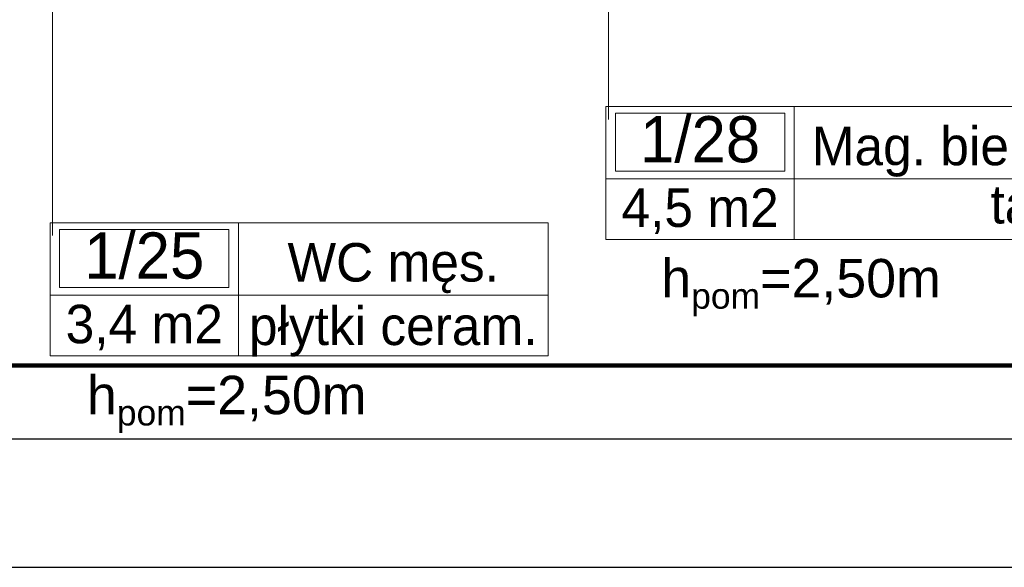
# Model space of a CAD drawing. Header units: millimetres. Extents: x -50073 to 84772, y -78870 to -35317.
# Tile 20 of 125: x 11655 to 15495, y -78836 to -76702. Entities that reach past the tile are written whole.
import ezdxf
from ezdxf.enums import TextEntityAlignment as Align

# ---------------------------------------------------------------- set-up
doc = ezdxf.new("R2010")
doc.units = ezdxf.units.MM
doc.header["$MEASUREMENT"] = 0
for name, color, linetype, lineweight in [('0_Nr_pióra__3', 7, 'Continuous', 20), ('0_Nr_pióra__4', 7, 'Continuous', 25), ('_podkład_Nr_pióra__1', 7, 'Continuous', 0), ('Metryczki pomieszczeń ArchiCADa_Nr_pióra__1', 7, 'Continuous', 0)]:
    doc.layers.add(name, color=color, linetype=linetype, lineweight=lineweight)
doc.layers.add('Elementy modelu - Strefy', color=7, linetype='Continuous')
doc.styles.add('GENERATED_STYLE_1', font='txt')
doc.styles.add('GENERATED_STYLE_2', font='txt')
doc.styles.add('GENERATED_STYLE_4', font='txt')

# ---------------------------------------------------------------- blocks, each defined once
blk = doc.blocks.new('WC męs._1_25_25', base_point=(12507.4, -77775.9))
at = {"layer": 'Metryczki pomieszczeń ArchiCADa_Nr_pióra__1', "linetype": 'Continuous'}
for p, q in [((11773.4, -77493.1), (13715.6, -77493.1)), ((11773.4, -78011.6), (11773.4, -77493.1)), ((11810.1, -77519), (12470.7, -77519)), ((11810.1, -77745.3), (11810.1, -77519)), ((12470.7, -77519), (12470.7, -77745.3)), ((12507.4, -77493.1), (12507.4, -78011.6)), ((13715.6, -77493.1), (13715.6, -78011.6)), ((12470.7, -77745.3), (11810.1, -77745.3)), ((11773.4, -77775.9), (13715.6, -77775.9)), ((13715.6, -78011.6), (11773.4, -78011.6))]:
    blk.add_line(p, q, dxfattribs=at)
at = {"layer": 'Metryczki pomieszczeń ArchiCADa_Nr_pióra__1'}
for tag, height, style, p in [('ROOM_NUMBER', 180, 'GENERATED_STYLE_2', (12140.4, -77621)), ('ROOM_NAME', 150, 'GENERATED_STYLE_1', (13111.5, -77647.5)), ('ROOM_CALC_AREA', 150, 'GENERATED_STYLE_1', (12140.4, -77888)), ('floor_f', 150, 'GENERATED_STYLE_1', (13111.5, -77895))]:
    blk.add_attdef(tag, text='', height=height, dxfattribs=dict(at, style=style)).set_placement(p, align=Align.MIDDLE_CENTER)
blk = doc.blocks.new('Mag. bielizny brudnej_1_28_28', base_point=(14675.3, -77322.7))
at = {"layer": 'Metryczki pomieszczeń ArchiCADa_Nr_pióra__1', "linetype": 'Continuous'}
for p, q in [((13941.2, -77039.8), (16707.1, -77039.8)), ((13941.2, -77558.4), (13941.2, -77039.8)), ((13977.9, -77065.7), (14638.6, -77065.7)), ((13977.9, -77292), (13977.9, -77065.7)), ((14638.6, -77065.7), (14638.6, -77292)), ((14675.3, -77039.8), (14675.3, -77558.4)), ((16707.1, -77039.8), (16707.1, -77558.4)), ((14638.6, -77292), (13977.9, -77292)), ((13941.2, -77322.7), (16707.1, -77322.7)), ((16707.1, -77558.4), (13941.2, -77558.4))]:
    blk.add_line(p, q, dxfattribs=at)
at = {"layer": 'Metryczki pomieszczeń ArchiCADa_Nr_pióra__1'}
for tag, height, style, p in [('ROOM_NUMBER', 180, 'GENERATED_STYLE_2', (14308.2, -77167.8)), ('ROOM_NAME', 150, 'GENERATED_STYLE_1', (15691.2, -77194.3)), ('floor_f', 150, 'GENERATED_STYLE_1', (15691.2, -77421.3)), ('ROOM_CALC_AREA', 150, 'GENERATED_STYLE_1', (14308.2, -77434.7))]:
    blk.add_attdef(tag, text='', height=height, dxfattribs=dict(at, style=style)).set_placement(p, align=Align.MIDDLE_CENTER)

msp = doc.modelspace()

# ---------------------------------------------------------------- linework, layer by layer
at = {"color": 10, "lineweight": 106}
msp.add_lwpolyline([(66.617, -62583.342), (2355.65, -62594.844), (2355.65, -78050.061), (23019.646, -78050.061), (23019.646, -74088.498), (27356.387, -74088.498), (27356.387, -76174.624), (31806.314, -76174.624), (31806.314, -70254.194), (29738.593, -70254.194), (29738.593, -64145.049), (48237.42, -64145.049), (53610.352, -68583.295), (53610.352, -70500.678), (57061.641, -70500.678), (57061.641, -65412.681), (59990.725, -65412.681), (59990.725, -59684.671), (37804.772, -41061.805), (28682.341, -41061.805), (28682.341, -51358.017), (2441.313, -51358.017)], dxfattribs=at)
at = {"layer": '0_Nr_pióra__4', "linetype": 'Continuous', "flags": 128}
for points in [[(84771.934, -35317.498), (-13943.569, -35317.498), (-13943.569, -78836.041), (84771.934, -78836.041)], [(84271.934, -35817.498), (-13443.569, -35817.498), (-13443.569, -78336.041), (84271.934, -78336.041)]]:
    msp.add_lwpolyline(points, close=True, dxfattribs=at)
at = {"layer": '_podkład_Nr_pióra__1', "linetype": 'Continuous'}
for p, q in [((11782.723, -77543.67), (11782.723, -75706.279)), ((13950.554, -77090.408), (13950.554, -75986.481))]:
    msp.add_line(p, q, dxfattribs=at)

# ---------------------------------------------------------------- block references
at = {"layer": 'Elementy modelu - Strefy', "linetype": 'Continuous'}
ref = msp.add_blockref('Mag. bielizny brudnej_1_28_28', (14675.258, -77322.666), dxfattribs=at)
ref.add_attrib('ROOM_NAME', 'Mag. bielizny brudnej', dxfattribs={"layer": 'Metryczki pomieszczeń ArchiCADa_Nr_pióra__1', "color": 7, "height": 150, "style": 'GENERATED_STYLE_1'}).set_placement((15691.181, -77194.263), align=Align.MIDDLE_CENTER)
ref.add_attrib('ROOM_NUMBER', '1/28', dxfattribs={"layer": 'Metryczki pomieszczeń ArchiCADa_Nr_pióra__1', "color": 7, "height": 180, "style": 'GENERATED_STYLE_2'}).set_placement((14308.237, -77167.779), align=Align.MIDDLE_CENTER)
ref.add_attrib('ROOM_CALC_AREA', '4,5 m2', dxfattribs={"layer": 'Metryczki pomieszczeń ArchiCADa_Nr_pióra__1', "color": 7, "height": 150, "style": 'GENERATED_STYLE_1'}).set_placement((14308.237, -77434.718), align=Align.MIDDLE_CENTER)
ref.add_attrib('floor_f', 'tarket', dxfattribs={"layer": 'Metryczki pomieszczeń ArchiCADa_Nr_pióra__1', "color": 7, "height": 150, "style": 'GENERATED_STYLE_1'}).set_placement((15691.181, -77421.346), align=Align.MIDDLE_CENTER)
ref = msp.add_blockref('WC męs._1_25_25', (12507.429, -77775.928), dxfattribs=at)
ref.add_attrib('ROOM_NAME', 'WC męs.', dxfattribs={"layer": 'Metryczki pomieszczeń ArchiCADa_Nr_pióra__1', "color": 7, "height": 150, "style": 'GENERATED_STYLE_1'}).set_placement((13111.512, -77647.525), align=Align.MIDDLE_CENTER)
ref.add_attrib('ROOM_NUMBER', '1/25', dxfattribs={"layer": 'Metryczki pomieszczeń ArchiCADa_Nr_pióra__1', "color": 7, "height": 180, "style": 'GENERATED_STYLE_2'}).set_placement((12140.409, -77620.979), align=Align.MIDDLE_CENTER)
ref.add_attrib('ROOM_CALC_AREA', '3,4 m2', dxfattribs={"layer": 'Metryczki pomieszczeń ArchiCADa_Nr_pióra__1', "color": 7, "height": 150, "style": 'GENERATED_STYLE_1'}).set_placement((12140.409, -77887.98), align=Align.MIDDLE_CENTER)
ref.add_attrib('floor_f', 'płytki ceram.', dxfattribs={"layer": 'Metryczki pomieszczeń ArchiCADa_Nr_pióra__1', "color": 7, "height": 150, "style": 'GENERATED_STYLE_1'}).set_placement((13111.512, -77895.025), align=Align.MIDDLE_CENTER)

# ---------------------------------------------------------------- texts
at = {"layer": '0_Nr_pióra__3', "linetype": 'Continuous', "char_height": 150, "attachment_point": 2, "style": 'GENERATED_STYLE_4'}
for insert in [(14701.905, -77590.627), (12461.945, -78045.789)]:
    msp.add_mtext('\\A1;{\\fArial|b0|i0|c0|p38;h\\fArial|b0|i0|c0|p38;\\A1{\\H.66x;\\S ^ pom;}\\fArial|b0|i0|c0|p38;=2,50m}', dxfattribs=dict(at, insert=insert))

doc.saveas('drawing.dxf')
